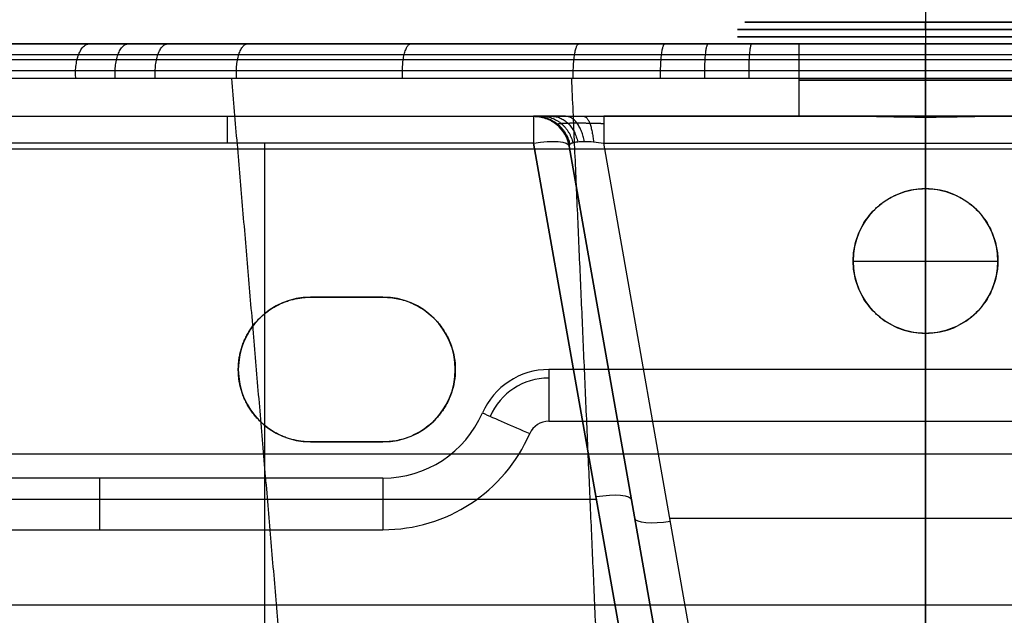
# Model space of a CAD drawing. Header units: millimetres. Extents: x -249 to 249, y -500 to 303.
# Tile 100 of 174: x -125 to 11, y 74 to 156. Entities that reach past the tile are written whole.
import ezdxf

# ---------------------------------------------------------------- set-up
doc = ezdxf.new("R2010")
doc.units = ezdxf.units.MM
doc.header["$MEASUREMENT"] = 0
doc.layers.add('Predefinito', color=7, linetype='Continuous', true_color=0x000000)

# ---------------------------------------------------------------- blocks, each defined once
blk = doc.blocks.new('MONOCOMANDO LAVABO AZ 21')
at = {"layer": 'Predefinito'}
for p, q in [((0, 101.07), (0, 3)), ((45, 66.77), (45, 3)), ((-2.5, 3), (0, 3)), ((45, 3), (47.5, 3)), ((-3.5, 2), (-3.5, 0)), ((48.5, 2), (48.5, 0)), ((-3.5, 0), (48.5, 0)), ((22.5, 0, -26), (22.5, 0, 26))]:
    blk.add_line(p, q, dxfattribs=at)
for centre, start, end in [((-2.5, 2), 90, 180), ((47.5, 2), 0, 90)]:
    blk.add_arc(centre, 1, start, end, dxfattribs=at)
at = {"layer": 'Predefinito', "extrusion": (0, 1, 0)}
for centre, radius, start, end in [((-22.5, 0, 3), 25, 270, 90), ((-22.5, 0, 3), 25, 90, 270), ((-22.5, 0, 2), 26, 270, 90), ((-22.5, 0, 2), 26, 90, 270), ((-22.5, 0, 1), 26, 270, 90), ((-22.5, 0, 1), 26, 90, 270)]:
    blk.add_arc(centre, radius, start, end, dxfattribs=at)
at = {"layer": 'Predefinito', "extrusion": (-1.18424e-16, 1, 0)}
blk.add_arc((-22.5, 0, 3), 22.5, 270, 90, dxfattribs=at)
at = {"layer": 'Predefinito', "extrusion": (-1.97373e-16, 1, 0)}
blk.add_arc((-22.5, 0, 3), 22.5, 90, 270, dxfattribs=at)
at = {"layer": 'Predefinito', "extrusion": (-4.27009e-18, 1, 0)}
blk.add_arc((-22.5, 0), 26, 270, 90, dxfattribs=at)
at = {"layer": 'Predefinito', "extrusion": (4.27009e-18, 1, 0)}
blk.add_arc((-22.5, 0), 26, 90, 270, dxfattribs=at)
blk = doc.blocks.new('FORMA50 LAVABO')
at = {"layer": 'Predefinito'}
for p, q in [((-17.5, 0, -181.19), (-17.5, -10, -181.19)), ((0, -10, -163.69), (0, 0, -163.69)), ((0, 0, -198.69), (0, -10, -198.69)), ((0, 0, -250), (0, 0, -198.69)), ((0, 0, -163.69), (0, 0, -123.84)), ((0, 0, 243.6), (0, 0, 245.12)), ((0, 0, -250), (0, -45, -250)), ((0, -2.13, 239.51), (0, -111.36, 163.02)), ((0, -3.71, -119.01), (0, -20, -114.64)), ((-153.61, -10, -171.88), (-14.82, -10, -171.88)), ((-138.66, -10, -210.17), (-7.77, -10, -210.17)), ((-7.77, -10, -152.22), (-44.47, -10, -152.22)), ((0, -10, -151.19), (0, -10.11, -151.19)), ((0, -10, -211.19), (0, -10, -198.69)), ((0, -10, -163.69), (0, -10, -151.19)), ((0, -10.11, -211.19), (0, -10, -211.19)), ((7.77, -10, -210.17), (138.66, -10, -210.17)), ((44.47, -10, -152.22), (7.77, -10, -152.22)), ((138.66, -14.56, -215.15), (-138.66, -14.56, -215.15)), ((-91.36, -13.71, -126.68), (-91.36, -111.79, -100.4)), ((-36.82, -112.13, -100.31), (-54.17, -13.71, -126.68)), ((-54.17, -13.71, -126.68), (-36.82, -112.13, -100.31)), ((-31.89, -112.56, -105.14), (-49.25, -14.13, -131.51)), ((-49.25, -14.13, -142.33), (-31.11, -116.98, -114.77)), ((-44.47, -13.71, -147.39), (44.47, -13.71, -147.39)), ((-26.19, -117.41, -119.6), (-44.47, -13.71, -147.39)), ((0, -117.41, -119.6), (0, -13.71, -147.39)), ((0, -14.56, -215.15), (0, -80.44, -220.91)), ((0, -20, -120), (0, -20, -114.64)), ((0, -40, -120), (0, -20, -120)), ((-10, -30, -111.96), (-10, -30, -120)), ((-10, -30, -120), (10, -30, -120)), ((10, -30, -120), (10, -30, -111.96)), ((-85, -35, -216.94), (-85, -35, -250)), ((-85, -35, -233.47), (-75, -35, -233.47)), ((-80, -35, -250), (-80, -35, -216.94)), ((-75, -35, -250), (-75, -35, -216.94)), ((0, -40, -120), (0, -40, -109.28)), ((0, -40, -109.28), (0, -109.64, -90.62)), ((-95, -45, -250), (-95, -45, -217.81)), ((-65, -45, -217.81), (-65, -45, -250)), ((0, -85, -247), (0, -52.14, -247)), ((-85, -55, -234.34), (-75, -55, -234.34)), ((-80, -55, -218.69), (-80, -55, -250)), ((-75, -55, -218.69), (-75, -55, -250)), ((-170.13, -56.67, -104.81), (170.13, -56.67, -104.81)), ((-143.2, -62.92, -113.49), (-45.49, -62.92, -113.49)), ((-35.33, -65.56, -133.49), (35.33, -65.56, -133.49)), ((-144.17, -77.5, -220.66), (144.17, -77.5, -220.66))]:
    blk.add_line(p, q, dxfattribs=at)
at = {"layer": 'Predefinito', "extrusion": (0, 1, 0)}
for centre, radius, start, end in [((0, 0), 243.6, 360, 90), ((0, 0), 243.6, 90, 180), ((0, -181.19, -5), 17.5, 270, 90), ((0, -181.19, -5), 17.5, 90, 270), ((0, -181.19, -10), 17.5, 270, 90), ((0, -181.19, -10.05), 30, 81.9253, 90), ((0, -181.19, -10.05), 30, 261.9253, 278.0747), ((0, -181.19, -10), 17.5, 90, 270), ((0, -181.19, -10.05), 30, 90, 98.0747)]:
    blk.add_arc(centre, radius, start, end, dxfattribs=at)
at = {"layer": 'Predefinito', "extrusion": (0, 1, 7.0434e-34)}
blk.add_arc((0, -181.19), 17.5, 270, 90, dxfattribs=at)
at = {"layer": 'Predefinito', "extrusion": (1, -2.03303e-16, 2.90347e-16)}
blk.add_arc((-5, 243.6), 5, 305, 0, dxfattribs=at)
at = {"layer": 'Predefinito', "extrusion": (0, 1, -7.0434e-34)}
blk.add_arc((0, -181.19), 17.5, 90, 270, dxfattribs=at)
at = {"layer": 'Predefinito', "extrusion": (1, 0, 0)}
for centre, radius, start, end in [((-5, -123.84), 5, 0, 75), ((-15, -131.51, -96.53), 5, 0, 75), ((-15, -210.17), 5, 275, 348.1969), ((-15, -152.22), 5, 11.8031, 75), ((-52.14, -257), 10, 44.427, 90), ((-67.14, -257, -114.2), 10, 44.427, 90)]:
    blk.add_arc(centre, radius, start, end, dxfattribs=at)
at = {"layer": 'Predefinito', "extrusion": (-4.0792e-17, 1, 3.15211e-17)}
blk.add_arc((0, 0, -2.13), 239.51, 360, 90, dxfattribs=at)
at = {"layer": 'Predefinito', "extrusion": (-2.78127e-17, 1, -3.70836e-17)}
blk.add_arc((0, 0, -2.13), 239.51, 90, 180, dxfattribs=at)
at = {"layer": 'Predefinito', "extrusion": (1, 1.63881e-14, 3.46432e-14)}
blk.add_arc((-15, -131.51, -54.17), 5, 0, 75, dxfattribs=at)
at = {"layer": 'Predefinito'}
for centre, radius, start, end in [((-54.17, -15, -131.51), 5, 10, 90), ((-54.17, -15, -136.92), 5, 10, 90), ((0, -30, -120), 10, 0, 180), ((0, -30, -115.98), 10, 0, 180), ((0, -30, -120), 10, 180, 0), ((0, -30, -113.3), 10, 180, 0), ((-85, -45, -250), 10, 90, 180), ((-85, -45, -233.47), 10, 90, 180), ((-75, -45, -250), 10, 270, 90), ((-75, -45, -233.47), 10, 270, 90), ((-85, -45, -250), 10, 180, 270), ((-85, -45, -233.91), 10, 180, 270), ((-52.09, -55, -250), 10, 90, 156.4218), ((-52.09, -55, -248.98), 8.83, 90, 156.4218), ((-75, -45, -250), 15, 270, 336.4218), ((-52.09, -55, -247), 2.86, 90, 156.4218), ((-75, -45, -247), 22.14, 270, 336.4218)]:
    blk.add_arc(centre, radius, start, end, dxfattribs=at)
at = {"layer": 'Predefinito', "extrusion": (1, -7.24981e-14, -7.32843e-14)}
blk.add_arc((-15, -152.22, -44.47), 5, 0, 75, dxfattribs=at)
at = {"layer": 'Predefinito', "extrusion": (-4.08868e-17, 1, 2.04733e-15)}
blk.add_arc((0, -181.19, -10), 30, 74.9961, 90, dxfattribs=at)
at = {"layer": 'Predefinito', "extrusion": (0, 1, -3.31721e-15)}
blk.add_arc((0, -181.19, -10), 30, 254.9961, 285.0039, dxfattribs=at)
at = {"layer": 'Predefinito', "extrusion": (-2.04293e-17, 1, 1.58171e-15)}
blk.add_arc((0, -181.19, -10), 30, 90, 105.0039, dxfattribs=at)
at = {"layer": 'Predefinito', "extrusion": (-0.167901, 0.952213, -0.255145)}
for centre, start, end in [((55.95, -128.53, 28.37), 92.5759, 180), ((55.95, -128.53, -22.95), 92.5759, 180), ((45.95, -138.99, -22.89), 272.5759, 360)]:
    blk.add_arc(centre, 5, start, end, dxfattribs=at)
at = {"layer": 'Predefinito', "extrusion": (1, -7.10401e-15, -2.16479e-14)}
blk.add_arc((-52.14, -257, -52.09), 10, 44.427, 90, dxfattribs=at)
at = {"layer": 'Predefinito', "extrusion": (0.4, 0.916515, -3.10862e-15)}
blk.add_arc((28.6, -257, -71.24), 10, 44.427, 90, dxfattribs=at)
at = {"layer": 'Predefinito', "extrusion": (1, -1.20044e-14, -2.85761e-14)}
blk.add_arc((-67.14, -257, -75), 10, 44.427, 90, dxfattribs=at)
at = {"layer": 'Predefinito'}
for points in [[(0, 0, -250), (-122.56, 0, -250), (-245.12, 0, -250)], [(245.12, 0, -250), (122.56, 0, -250), (0, 0, -250)], [(-207.22, 0, -123.84), (0, 0, -123.84), (207.22, 0, -123.84)], [(207.22, -3.71, -119.01), (0, -3.71, -119.01), (-207.22, -3.71, -119.01)], [(-139.16, -4.78, 206.53), (-130.32, -77.39, 194.98), (-121.48, -150, 183.42)], [(-95.95, -4.78, 229.82), (-89.77, -77.39, 216.66), (-83.59, -150, 203.5)], [(-48.95, -4.78, 244.19), (-45.77, -77.39, 230.01), (-42.58, -150, 215.84)], [(0, -4.78, 249.04), (0, -77.39, 234.52), (0, -150, 220)], [(-138.89, -10, -131.51), (-96.53, -10, -131.51), (-54.17, -10, -131.51)], [(-54.17, -10, -131.51), (-54.17, -10, -136.92), (-54.17, -10, -142.33)], [(-54.17, -13.71, -126.68), (-96.53, -13.71, -126.68), (-138.89, -13.71, -126.68)], [(-49.25, -14.13, -131.51), (-49.25, -14.13, -136.92), (-49.25, -14.13, -142.33)], [(-85, -35, -216.94), (-80, -35, -216.94), (-75, -35, -216.94)], [(-75, -35, -250), (-80, -35, -250), (-85, -35, -250)], [(52.09, -45, -250), (0, -45, -250), (-52.09, -45, -250)], [(-52.09, -52.14, -247), (0, -52.14, -247), (52.09, -52.14, -247)], [(-75, -55, -218.69), (-80, -55, -218.69), (-85, -55, -218.69)], [(-85, -55, -250), (-80, -55, -250), (-75, -55, -250)], [(-85, -55, -218.69), (-85, -55, -234.34), (-85, -55, -250)], [(-75, -60, -250), (-114.2, -60, -250), (-153.4, -60, -250)], [(-153.4, -67.14, -247), (-114.2, -67.14, -247), (-75, -67.14, -247)]]:
    blk.add_open_spline(points, degree=2, dxfattribs=at)
for points, weights, degree in [([(0.03, -4.78, 249.04), (0.03, 0, 250), (0.03, 0, 245.12)], [1, 0.633988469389, 0.999999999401], 2), ([(-117.46, -4.78, 219.6), (-117.91, 0, 220.45), (-115.61, 0, 216.15)], [1, 0.633976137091, 0.999999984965], 2), ([(-112, -4.78, 222.44), (-112.43, 0, 223.29), (-110.24, 0, 218.93)], [1, 0.633977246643, 0.99999927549], 2), ([(-106.46, -4.78, 225.14), (-106.87, 0, 226.01), (-104.78, 0, 221.6)], [1, 0.633977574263, 1.00000001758], 2), ([(-95.24, -4.78, 230.11), (-95.61, 0, 231), (-93.74, 0, 226.49)], [1, 0.633979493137, 0.999999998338], 2), ([(-72.3, -4.78, 238.32), (-72.58, 0, 239.23), (-71.16, 0, 234.56)], [1, 0.633983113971, 1.00000153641], 2), ([(-48.68, -4.78, 244.24), (-48.86, 0, 245.18), (-47.91, 0, 240.39)], [1, 0.6339860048, 0.999999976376], 2), ([(-36.61, -4.78, 246.34), (-36.75, 0, 247.28), (-36.03, 0, 242.46)], [1, 0.633987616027, 0.999999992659], 2), ([(-30.51, -4.78, 247.17), (-30.63, 0, 248.12), (-30.03, 0, 243.27)], [1, 0.633988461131, 0.999999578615], 2), ([(-24.39, -4.78, 247.85), (-24.48, 0, 248.8), (-24.01, 0, 243.94)], [1, 0.633988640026, 1.00000001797], 2), ([(-54.17, -10, -142.33), (-49.98, -10, -142.33), (-49.25, -14.13, -142.33)], [1, 0.766044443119, 1], 2), ([(-53.88, -10, -144.79), (-50.03, -10, -143.85), (-49.15, -13.86, -143.63)], [0.999999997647, 0.783806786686, 1], 2), ([(-53.01, -10, -147.08), (-49.66, -10, -145.31), (-48.75, -13.65, -144.83)], [1, 0.79702196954, 1], 2), ([(-51.62, -10, -149.07), (-48.89, -10, -146.59), (-48.08, -13.52, -145.86)], [0.999999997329, 0.805160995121, 1], 2), ([(-47.17, -13.47, -146.66), (-47.78, -10, -147.59), (-49.79, -10, -150.64)], [0.999999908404, 0.807908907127, 1], 2), ([(-49.79, -10, -150.64), (-48.21, -10, -151.67), (-46.39, -10, -152.22), (-44.47, -10, -152.22)], [1, 0.974059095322, 0.974059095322, 1], 3), ([(-47.26, -10, -151.81), (-46.21, -10, -148.27), (-45.9, -13.53, -147.23)], [1, 0.804222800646, 1], 2), ([(-10, -30, -111.96), (-10, -10, -117.32), (10, -10, -117.32), (10, -30, -111.96)], [1, 0.333333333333, 0.333333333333, 1], 3), ([(10, -30, -111.96), (10, -50, -106.6), (-10, -50, -106.6), (-10, -30, -111.96)], [1, 0.333333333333, 0.333333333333, 1], 3), ([(-95, -45, -217.81), (-95, -39.14, -217.3), (-90.86, -35, -216.94), (-85, -35, -216.94)], [1, 0.804737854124, 0.804737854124, 1], 3), ([(-75, -35, -216.94), (-55, -35, -216.94), (-55, -55, -218.69), (-75, -55, -218.69)], [1, 0.333333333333, 0.333333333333, 1], 3), ([(-85, -55, -218.69), (-90.86, -55, -218.69), (-95, -50.86, -218.33), (-95, -45, -217.81)], [1, 0.804737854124, 0.804737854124, 1], 3)]:
    blk.add_rational_spline(points, weights, degree=degree, dxfattribs=at)
for points, knots in [([(-245.12, 0, 0), (-245.12, 0, 4.05), (-245.02, 0, 8.09), (-244.72, 0, 14.15), (-244.59, 0, 16.16), (-244.29, 0, 20.2), (-244.12, 0, 22.21), (-243.12, 0, 32.25), (-241.94, 0, 40.18), (-238.81, 0, 55.85), (-236.86, 0, 63.58), (-232.22, 0, 78.87), (-229.53, 0, 86.41), (-225.67, 0, 95.72), (-224.87, 0, 97.57), (-223.23, 0, 101.27), (-222.39, 0, 103.11), (-219.8, 0, 108.57), (-217.99, 0, 112.15), (-212.33, 0, 122.74), (-208.23, 0, 129.57), (-199.38, 0, 142.81), (-194.64, 0, 149.2), (-184.52, 0, 161.55), (-179.14, 0, 167.51), (-167.7, 0, 178.96), (-161.74, 0, 184.36), (-149.38, 0, 194.51), (-142.97, 0, 199.27), (-129.69, 0, 208.15), (-122.83, 0, 212.28), (-113.96, 0, 217.03), (-112.17, 0, 217.96), (-108.56, 0, 219.78), (-106.74, 0, 220.67), (-101.27, 0, 223.26), (-97.59, 0, 224.89), (-86.48, 0, 229.5), (-78.95, 0, 232.19), (-63.69, 0, 236.84), (-55.95, 0, 238.79), (-44.16, 0, 241.14), (-40.21, 0, 241.83), (-34.23, 0, 242.73), (-32.24, 0, 243), (-28.22, 0, 243.5), (-26.21, 0, 243.72), (-16.16, 0, 244.72), (-8.09, 0, 245.12), (8.1, 0, 245.12), (16.15, 0, 244.72), (32.16, 0, 243.13), (40.12, 0, 241.95), (50.02, 0, 239.97), (52, 0, 239.55), (55.94, 0, 238.66), (57.9, 0, 238.19), (63.76, 0, 236.72), (67.63, 0, 235.64), (79.13, 0, 232.13), (86.65, 0, 229.43), (101.4, 0, 223.31), (108.62, 0, 219.89), (119.24, 0, 214.2), (122.74, 0, 212.21), (127.94, 0, 209.09), (129.66, 0, 208.03), (133.07, 0, 205.87), (134.76, 0, 204.77), (143.11, 0, 199.17), (149.53, 0, 194.39), (161.86, 0, 184.26), (167.76, 0, 178.89), (179.07, 0, 167.58), (184.46, 0, 161.63), (192.15, 0, 152.24), (194.63, 0, 149.06), (199.41, 0, 142.6), (201.72, 0, 139.32), (208.37, 0, 129.34), (212.47, 0, 122.49), (219.99, 0, 108.41), (223.41, 0, 101.18), (227.25, 0, 91.9), (228, 0, 90.03), (229.45, 0, 86.26), (230.15, 0, 84.37), (232.19, 0, 78.66), (233.45, 0, 74.83), (236.94, 0, 63.3), (238.88, 0, 55.55), (241.98, 0, 39.91), (243.15, 0, 32.02), (244.72, 0, 16.11), (245.12, 0, 8.09), (245.12, 0, 0)], [0, 0, 0, 0, 0.0121286, 0.0121286, 0.0181929, 0.0181929, 0.0242572, 0.0242572, 0.0485143, 0.0485143, 0.0727715, 0.0727715, 0.0970286, 0.0970286, 0.1030929, 0.1030929, 0.1091572, 0.1091572, 0.1212858, 0.1212858, 0.145543, 0.145543, 0.1698001, 0.1698001, 0.1940573, 0.1940573, 0.2183145, 0.2183145, 0.2425716, 0.2425716, 0.2668288, 0.2668288, 0.2728931, 0.2728931, 0.2789574, 0.2789574, 0.2910859, 0.2910859, 0.3153431, 0.3153431, 0.3396003, 0.3396003, 0.3517288, 0.3517288, 0.3577931, 0.3577931, 0.3638574, 0.3638574, 0.3881146, 0.3881146, 0.4123718, 0.4123718, 0.4366289, 0.4366289, 0.4426932, 0.4426932, 0.4487575, 0.4487575, 0.4608861, 0.4608861, 0.4851432, 0.4851432, 0.5094004, 0.5094004, 0.521529, 0.521529, 0.5275933, 0.5275933, 0.5336576, 0.5336576, 0.5579147, 0.5579147, 0.5821719, 0.5821719, 0.606429, 0.606429, 0.6185576, 0.6185576, 0.6306862, 0.6306862, 0.6549434, 0.6549434, 0.6792005, 0.6792005, 0.6852648, 0.6852648, 0.6913291, 0.6913291, 0.7034577, 0.7034577, 0.7277149, 0.7277149, 0.751972, 0.751972, 0.7762292, 0.7762292, 0.7762292, 0.7762292]), ([(249.04, -4.78), (249.04, -4.78, 4.12), (248.94, -4.78, 8.22), (248.54, -4.78, 16.39), (248.23, -4.78, 20.46), (247.03, -4.78, 32.6), (245.84, -4.78, 40.63), (242.68, -4.78, 56.54), (240.7, -4.78, 64.43), (237.15, -4.78, 76.15), (235.87, -4.78, 80.04), (233.79, -4.78, 85.84), (233.07, -4.78, 87.77), (231.6, -4.78, 91.59), (230.84, -4.78, 93.49), (226.92, -4.78, 102.93), (223.44, -4.78, 110.28), (215.79, -4.78, 124.59), (211.62, -4.78, 131.55), (204.85, -4.78, 141.69), (202.5, -4.78, 145.02), (198.85, -4.78, 149.95), (197.61, -4.78, 151.58), (195.09, -4.78, 154.81), (193.81, -4.78, 156.41), (187.29, -4.78, 164.36), (181.8, -4.78, 170.4), (170.3, -4.78, 181.9), (164.29, -4.78, 187.34), (151.74, -4.78, 197.64), (145.21, -4.78, 202.49), (136.72, -4.78, 208.17), (135, -4.78, 209.29), (131.53, -4.78, 211.48), (129.78, -4.78, 212.56), (124.5, -4.78, 215.73), (120.93, -4.78, 217.75), (110.13, -4.78, 223.52), (102.78, -4.78, 226.99), (87.79, -4.78, 233.2), (80.14, -4.78, 235.94), (68.44, -4.78, 239.49), (64.51, -4.78, 240.58), (58.55, -4.78, 242.07), (56.55, -4.78, 242.55), (52.54, -4.78, 243.45), (50.53, -4.78, 243.87), (40.48, -4.78, 245.87), (32.42, -4.78, 247.06), (16.25, -4.78, 248.64), (8.15, -4.78, 249.04), (-8.09, -4.78, 249.04), (-16.23, -4.78, 248.65), (-26.43, -4.78, 247.64), (-28.47, -4.78, 247.42), (-32.55, -4.78, 246.91), (-34.59, -4.78, 246.64), (-40.66, -4.78, 245.74), (-44.68, -4.78, 245.04), (-56.66, -4.78, 242.65), (-64.54, -4.78, 240.67), (-80.06, -4.78, 235.96), (-87.71, -4.78, 233.23), (-99.01, -4.78, 228.55), (-102.75, -4.78, 226.9), (-108.32, -4.78, 224.26), (-110.17, -4.78, 223.36), (-113.83, -4.78, 221.51), (-115.65, -4.78, 220.57), (-124.67, -4.78, 215.74), (-131.65, -4.78, 211.55), (-145.16, -4.78, 202.53), (-151.68, -4.78, 197.69), (-164.25, -4.78, 187.38), (-170.31, -4.78, 181.89), (-181.94, -4.78, 170.26), (-187.42, -4.78, 164.2), (-197.71, -4.78, 151.65), (-202.53, -4.78, 145.15), (-211.53, -4.78, 131.7), (-215.7, -4.78, 124.75), (-221.46, -4.78, 113.99), (-223.3, -4.78, 110.34), (-225.93, -4.78, 104.79), (-226.79, -4.78, 102.93), (-228.46, -4.78, 99.17), (-229.27, -4.78, 97.28), (-233.19, -4.78, 87.82), (-235.93, -4.78, 80.15), (-240.65, -4.78, 64.61), (-242.63, -4.78, 56.75), (-245.81, -4.78, 40.82), (-247.02, -4.78, 32.76), (-248.03, -4.78, 22.55), (-248.21, -4.78, 20.5), (-248.51, -4.78, 16.4), (-248.64, -4.78, 14.35), (-248.94, -4.78, 8.2), (-249.04, -4.78, 4.1), (-249.04, -4.78)], [-0.3938921, -0.3938921, -0.3938921, -0.3938921, -0.381582, -0.381582, -0.3692718, -0.3692718, -0.3446515, -0.3446515, -0.3200312, -0.3200312, -0.3077211, -0.3077211, -0.301566, -0.301566, -0.2954109, -0.2954109, -0.2707906, -0.2707906, -0.2461703, -0.2461703, -0.2338601, -0.2338601, -0.2277051, -0.2277051, -0.22155, -0.22155, -0.1969297, -0.1969297, -0.1723094, -0.1723094, -0.1476891, -0.1476891, -0.141534, -0.141534, -0.1353789, -0.1353789, -0.1230687, -0.1230687, -0.0984484, -0.0984484, -0.0738281, -0.0738281, -0.061518, -0.061518, -0.0553629, -0.0553629, -0.0492078, -0.0492078, -0.0245875, -0.0245875, 0.0000328, 0.0000328, 0.0246531, 0.0246531, 0.0308082, 0.0308082, 0.0369633, 0.0369633, 0.0492734, 0.0492734, 0.0738937, 0.0738937, 0.098514, 0.098514, 0.1108242, 0.1108242, 0.1169793, 0.1169793, 0.1231343, 0.1231343, 0.1477546, 0.1477546, 0.172375, 0.172375, 0.1969953, 0.1969953, 0.2216156, 0.2216156, 0.2462359, 0.2462359, 0.2708562, 0.2708562, 0.2831663, 0.2831663, 0.2893214, 0.2893214, 0.2954765, 0.2954765, 0.3200968, 0.3200968, 0.3447171, 0.3447171, 0.3693374, 0.3693374, 0.3754925, 0.3754925, 0.3816476, 0.3816476, 0.3939577, 0.3939577, 0.3939577, 0.3939577]), ([(-49.79, -10, -150.64), (-50.13, -10, -150.41), (-50.45, -10, -150.17), (-51.06, -10, -149.65), (-51.35, -10, -149.37), (-51.89, -10, -148.77), (-52.14, -10, -148.45), (-52.61, -10, -147.79), (-52.82, -10, -147.44), (-53.2, -10, -146.72), (-53.37, -10, -146.35), (-53.66, -10, -145.58), (-53.78, -10, -145.19), (-53.97, -10, -144.39), (-54.05, -10, -143.98), (-54.15, -10, -143.16), (-54.17, -10, -142.74), (-54.17, -10, -142.33)], [0, 0, 0, 0, 0.1207597, 0.1207597, 0.2415195, 0.2415195, 0.3622793, 0.3622793, 0.483039, 0.483039, 0.6037988, 0.6037988, 0.7245586, 0.7245586, 0.8453183, 0.8453183, 0.9660781, 0.9660781, 0.9660781, 0.9660781]), ([(-7.77, -10, -210.17), (-7.12, -10, -210.34), (-6.47, -10.01, -210.49), (-5.18, -10.03, -210.75), (-4.53, -10.05, -210.86), (-3.24, -10.07, -211.02), (-2.59, -10.08, -211.09), (-1.3, -10.1, -211.17), (-0.65, -10.11, -211.19), (0.65, -10.11, -211.19), (1.3, -10.1, -211.17), (2.59, -10.08, -211.09), (3.24, -10.07, -211.02), (4.53, -10.05, -210.86), (5.18, -10.03, -210.75), (6.47, -10.01, -210.49), (7.12, -10, -210.34), (7.77, -10, -210.17)], [0, 0, 0, 0, 0.00195846, 0.00195846, 0.00391693, 0.00391693, 0.00587558, 0.00587558, 0.00783429, 0.00783429, 0.00979293, 0.00979293, 0.01175165, 0.01175165, 0.01371012, 0.01371012, 0.01566858, 0.01566858, 0.01566858, 0.01566858]), ([(0, -10.11, -151.19), (-1.31, -10.11, -151.19), (-2.62, -10.09, -151.28), (-5.21, -10.03, -151.62), (-6.5, -10, -151.88), (-7.77, -10, -152.22)], [0, 0, 0, 0, 0.003917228, 0.003917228, 0.00783429, 0.00783429, 0.00783429, 0.00783429]), ([(0, -10.11, -151.19), (1.31, -10.11, -151.19), (2.62, -10.09, -151.28), (5.21, -10.03, -151.62), (6.5, -10, -151.88), (7.77, -10, -152.22)], [0, 0, 0, 0, 0.003917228, 0.003917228, 0.00783429, 0.00783429, 0.00783429, 0.00783429]), ([(-49.25, -14.13, -142.33), (-49.26, -14.03, -142.77), (-49.23, -13.94, -143.21), (-49.06, -13.77, -144.05), (-48.93, -13.7, -144.46), (-48.57, -13.59, -145.21), (-48.35, -13.55, -145.55), (-47.81, -13.49, -146.17), (-47.51, -13.47, -146.44), (-47.17, -13.47, -146.66)], [5.3171072, 5.3171072, 5.3171072, 5.3171072, 5.5586268, 5.5586268, 5.8001463, 5.8001463, 6.0416658, 6.0416658, 6.2831853, 6.2831853, 6.2831853, 6.2831853]), ([(-47.17, -13.47, -146.66), (-46.78, -13.47, -146.91), (-46.35, -13.49, -147.11), (-45.44, -13.57, -147.35), (-44.96, -13.63, -147.41), (-44.47, -13.71, -147.39)], [0, 0, 0, 0, 0.2798799, 0.2798799, 0.5597596, 0.5597596, 0.5597596, 0.5597596])]:
    blk.add_open_spline(points, degree=3, knots=knots, dxfattribs=at)
for points, weights, knots in [([(-248.21, -1.46, 0), (-248.21, -1.46, 4.09), (-248.11, -1.46, 8.17), (-247.81, -1.46, 14.3), (-247.68, -1.46, 16.35), (-247.38, -1.46, 20.43), (-247.2, -1.46, 22.48), (-246.19, -1.46, 32.65), (-244.99, -1.46, 40.68), (-241.82, -1.46, 56.56), (-239.85, -1.46, 64.4), (-235.15, -1.46, 79.88), (-232.41, -1.46, 87.53), (-228.5, -1.46, 96.96), (-227.7, -1.46, 98.84), (-226.03, -1.46, 102.58), (-225.18, -1.46, 104.44), (-222.56, -1.46, 109.98), (-220.72, -1.46, 113.61), (-214.98, -1.46, 124.33), (-210.82, -1.46, 131.26), (-201.86, -1.46, 144.66), (-197.06, -1.46, 151.14), (-186.79, -1.46, 163.66), (-181.34, -1.46, 169.69), (-169.74, -1.46, 181.29), (-163.71, -1.46, 186.75), (-151.17, -1.46, 197.04), (-144.67, -1.46, 201.86), (-131.22, -1.46, 210.85), (-124.26, -1.46, 215.03), (-115.27, -1.46, 219.84), (-113.45, -1.46, 220.78), (-109.8, -1.46, 222.62), (-107.96, -1.46, 223.52), (-102.41, -1.46, 226.14), (-98.68, -1.46, 227.79), (-87.42, -1.46, 232.45), (-79.79, -1.46, 235.18), (-64.32, -1.46, 239.87), (-56.47, -1.46, 241.84), (-44.53, -1.46, 244.22), (-40.53, -1.46, 244.92), (-34.47, -1.46, 245.82), (-32.44, -1.46, 246.09), (-28.38, -1.46, 246.59), (-26.34, -1.46, 246.82), (-16.17, -1.46, 247.82), (-8.06, -1.46, 248.22), (8.13, -1.46, 248.21), (16.2, -1.46, 247.82), (32.31, -1.46, 246.24), (40.34, -1.46, 245.05), (50.36, -1.46, 243.06), (52.36, -1.46, 242.64), (56.36, -1.46, 241.74), (58.35, -1.46, 241.27), (64.29, -1.46, 239.78), (68.22, -1.46, 238.69), (79.87, -1.46, 235.15), (87.49, -1.46, 232.42), (102.44, -1.46, 226.23), (109.77, -1.46, 222.77), (120.53, -1.46, 217.02), (124.08, -1.46, 215.01), (129.35, -1.46, 211.86), (131.1, -1.46, 210.78), (134.55, -1.46, 208.59), (136.26, -1.46, 207.48), (144.73, -1.46, 201.82), (151.24, -1.46, 196.98), (163.74, -1.46, 186.72), (169.73, -1.46, 181.29), (181.19, -1.46, 169.84), (186.66, -1.46, 163.81), (193.16, -1.46, 155.89), (194.44, -1.46, 154.29), (196.96, -1.46, 151.07), (198.19, -1.46, 149.45), (201.83, -1.46, 144.54), (204.17, -1.46, 141.22), (210.92, -1.46, 131.11), (215.07, -1.46, 124.17), (222.7, -1.46, 109.91), (226.17, -1.46, 102.59), (230.07, -1.46, 93.18), (230.83, -1.46, 91.29), (232.3, -1.46, 87.48), (233.01, -1.46, 85.56), (235.08, -1.46, 79.77), (236.36, -1.46, 75.89), (239.9, -1.46, 64.21), (241.87, -1.46, 56.35), (245.02, -1.46, 40.49), (246.21, -1.46, 32.49), (247.41, -1.46, 20.39), (247.71, -1.46, 16.34), (248.11, -1.46, 8.19), (248.21, -1.46, 4.1), (248.21, -1.46, 0)], [0.816994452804, 0.816994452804, 0.816994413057, 0.816994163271, 0.816994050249, 0.816993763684, 0.816993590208, 0.816992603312, 0.81699139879, 0.816989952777, 0.816989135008, 0.816986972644, 0.816985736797, 0.816985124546, 0.816985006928, 0.816984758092, 0.816984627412, 0.816984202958, 0.816983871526, 0.81698283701, 0.816982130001, 0.816982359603, 0.816982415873, 0.816982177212, 0.816981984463, 0.816983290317, 0.816983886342, 0.816984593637, 0.816984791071, 0.816986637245, 0.816987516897, 0.81698820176, 0.8169883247, 0.81698855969, 0.816988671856, 0.81698903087, 0.81698931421, 0.816990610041, 0.816991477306, 0.816992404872, 0.81699248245, 0.816993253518, 0.816993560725, 0.816993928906, 0.816994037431, 0.816994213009, 0.816994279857, 0.816994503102, 0.816994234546, 0.816994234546, 0.816994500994, 0.816994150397, 0.816993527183, 0.816992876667, 0.816992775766, 0.816992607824, 0.816992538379, 0.816992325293, 0.816992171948, 0.816991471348, 0.816990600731, 0.816988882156, 0.816988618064, 0.816987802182, 0.816987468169, 0.816986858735, 0.816986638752, 0.816986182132, 0.816985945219, 0.816984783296, 0.816984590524, 0.816983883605, 0.816983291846, 0.816982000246, 0.816982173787, 0.816982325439, 0.816982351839, 0.816982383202, 0.816982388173, 0.816982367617, 0.816982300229, 0.816982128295, 0.816982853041, 0.816984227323, 0.816984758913, 0.816985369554, 0.816985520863, 0.81698592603, 0.816986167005, 0.816986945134, 0.816987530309, 0.816989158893, 0.816989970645, 0.816991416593, 0.816992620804, 0.816993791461, 0.816994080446, 0.816994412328, 0.816994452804, 0.816994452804], [0, 0, 0, 0, 12.275607, 12.275607, 18.41341, 18.41341, 24.551214, 24.551214, 49.102428, 49.102428, 73.653641, 73.653641, 98.204855, 98.204855, 104.342659, 104.342659, 110.480462, 110.480462, 122.756069, 122.756069, 147.307283, 147.307283, 171.858497, 171.858497, 196.40971, 196.40971, 220.960924, 220.960924, 245.512138, 245.512138, 270.063352, 270.063352, 276.201155, 276.201155, 282.338959, 282.338959, 294.614566, 294.614566, 319.165779, 319.165779, 343.716993, 343.716993, 355.9926, 355.9926, 362.130403, 362.130403, 368.268207, 368.268207, 392.819421, 392.819421, 417.370634, 417.370634, 441.921848, 441.921848, 448.059652, 448.059652, 454.197455, 454.197455, 466.473062, 466.473062, 491.024276, 491.024276, 515.57549, 515.57549, 527.851097, 527.851097, 533.9889, 533.9889, 540.126703, 540.126703, 564.677917, 564.677917, 589.229131, 589.229131, 613.780345, 613.780345, 619.918148, 619.918148, 626.055952, 626.055952, 638.331559, 638.331559, 662.882772, 662.882772, 687.433986, 687.433986, 693.57179, 693.57179, 699.709593, 699.709593, 711.9852, 711.9852, 736.536414, 736.536414, 761.087628, 761.087628, 773.363234, 773.363234, 785.638841, 785.638841, 785.638841, 785.638841]), ([(-48.17, -10.96, -148.17), (-48.63, -10.96, -147.87), (-49.06, -10.97, -147.5), (-49.79, -10.98, -146.65), (-50.1, -11, -146.18), (-50.58, -11.03, -145.16), (-50.76, -11.06, -144.61), (-50.96, -11.11, -143.49), (-51, -11.14, -142.9), (-50.96, -11.17, -142.33)], [0.903954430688, 0.903954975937, 0.903493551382, 0.901667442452, 0.900302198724, 0.896719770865, 0.894502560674, 0.889304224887, 0.886323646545, 0.883022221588], [0, 0, 0, 0, 0.2415195, 0.2415195, 0.483039, 0.483039, 0.7245586, 0.7245586, 0.9660781, 0.9660781, 0.9660781, 0.9660781]), ([(-44.47, -11.03, -149.17), (-45.13, -11.01, -149.2), (-45.78, -10.99, -149.13), (-47.04, -10.97, -148.8), (-47.63, -10.96, -148.53), (-48.17, -10.96, -148.17)], [0.896676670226, 0.899061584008, 0.900887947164, 0.903334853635, 0.903955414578, 0.903954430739], [5.7234257, 5.7234257, 5.7234257, 5.7234257, 6.0033055, 6.0033055, 6.2831853, 6.2831853, 6.2831853, 6.2831853])]:
    blk.add_rational_spline(points, weights, degree=3, knots=knots, dxfattribs=at)
blk = doc.blocks.new('MBF 50 S')
at = {"layer": 'Predefinito', "extrusion": (-1, 0, 5.55112e-17), "rotation": 90}
blk.add_blockref('MONOCOMANDO LAVABO AZ 21', (-153, 46.31), dxfattribs=at)
at = {"layer": 'Predefinito'}
blk.add_blockref('FORMA50 LAVABO', (0, 153, 250), dxfattribs=at)

msp = doc.modelspace()

# ---------------------------------------------------------------- block references
at = {"layer": 'Predefinito'}
msp.add_blockref('MBF 50 S', (0, 0), dxfattribs=at)

doc.saveas('drawing.dxf')
